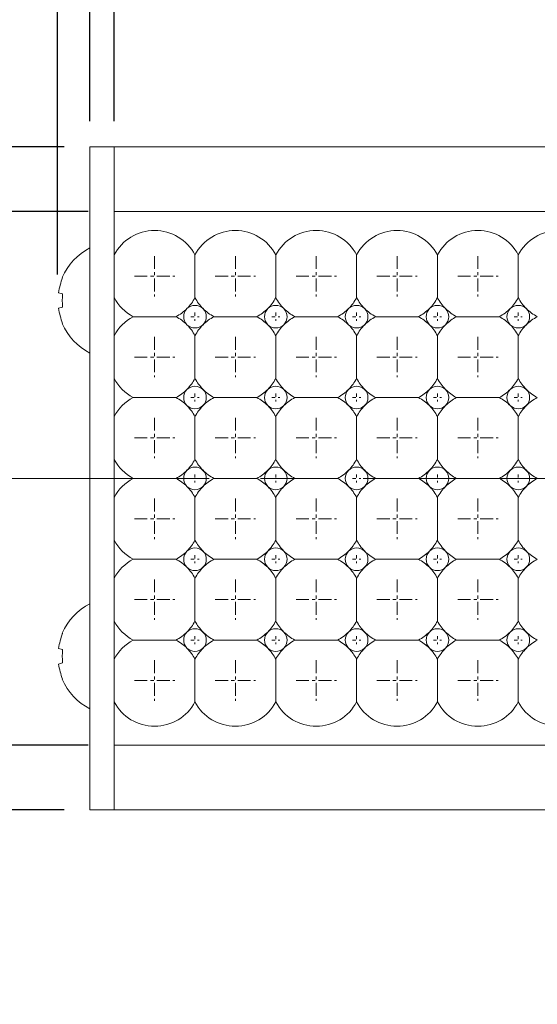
# Model space of a CAD drawing. Header units: millimetres. Extents: x -201 to 202, y 143 to 428.
# Tile 4 of 28: x -116 to -100, y 269 to 300. Entities that reach past the tile are written whole.
import ezdxf
from ezdxf import colors
from ezdxf.entities.mleader import LeaderData, LeaderLine
from ezdxf.math import Vec2, Vec3

# ---------------------------------------------------------------- set-up
doc = ezdxf.new("R2010")
doc.units = ezdxf.units.MM
doc.header["$LTSCALE"] = 0.25
doc.linetypes.add('CENTER', pattern=[50.8, 31.75, -6.35, 6.35, -6.35])
for name, color, linetype, lineweight in [('BASE', 7, 'Continuous', 20), ('CENTER', 1, 'CENTER', 9), ('DIMENSION', 6, 'Continuous', 9), ('LED LENS', 7, 'Continuous', 20), ('MXB8146', 7, 'Continuous', 20), ('SIDE PLATE', 7, 'Continuous', 20)]:
    doc.layers.add(name, color=color, linetype=linetype, lineweight=lineweight)
doc.styles.add('VS Standard', font='msgothic.ttc', dxfattribs={"height": 3})
doc.dimstyles.new('VS Standard x0.5', dxfattribs={"dimtxt": 3, "dimasz": 3, "dimexe": 0.5, "dimexo": 0.8, "dimgap": 0.5, "dimtad": 3, "dimlfac": 2, "dimrnd": 0.0001, "dimzin": 9, "dimdsep": 46, "dimtxsty": 'VS Standard', "dimcen": 0, "dimaunit": 1, "dimadec": 0, "dimazin": 2, "dimtfac": 1, "dimtmove": 0, "dimatfit": 3, "dimfxl": 1, "dimtolj": 1, "dimtzin": 0, "dimarcsym": 0})

# ---------------------------------------------------------------- blocks, each defined once
blk = doc.blocks.new('*D220')
at = {"layer": 'Defpoints', "color": 0}
for p in [(37.236, 316.539), (-114.264, 295.619), (37.236, 295.619)]:
    blk.add_point(p, dxfattribs=at)
at = {"layer": 'DIMENSION', "color": 0, "lineweight": -2}
for p, q in [((-114.264, 296.419), (-114.264, 317.039)), ((37.236, 296.419), (37.236, 317.039)), ((-111.264, 316.539), (34.236, 316.539))]:
    blk.add_line(p, q, dxfattribs=at)
at = {"layer": 'DIMENSION', "color": 0}
for points in [[(-111.264, 317.039), (-111.264, 316.039), (-114.264, 316.539)], [(34.236, 316.039), (34.236, 317.039), (37.236, 316.539)]]:
    blk.add_solid(points, dxfattribs=at)
at = {"layer": 'DIMENSION', "color": 0, "insert": (-38.514, 318.539), "char_height": 3, "attachment_point": 5, "style": 'VS Standard'}
blk.add_mtext('\\A1;303', dxfattribs=at)
blk = doc.blocks.new('*D221')
at = {"layer": 'Defpoints', "color": 0}
for p in [(36.486, 307.155), (-113.514, 295.619), (36.486, 295.619)]:
    blk.add_point(p, dxfattribs=at)
at = {"layer": 'DIMENSION', "color": 0, "lineweight": -2}
for p, q in [((-113.514, 296.419), (-113.514, 307.655)), ((36.486, 296.419), (36.486, 307.655)), ((-110.514, 307.155), (33.486, 307.155))]:
    blk.add_line(p, q, dxfattribs=at)
at = {"layer": 'DIMENSION', "color": 0}
for points in [[(-110.514, 307.655), (-110.514, 306.655), (-113.514, 307.155)], [(33.486, 306.655), (33.486, 307.655), (36.486, 307.155)]]:
    blk.add_solid(points, dxfattribs=at)
at = {"layer": 'DIMENSION', "color": 0, "insert": (-38.514, 309.156), "char_height": 3, "attachment_point": 5, "style": 'VS Standard'}
blk.add_mtext('\\A1;300', dxfattribs=at)
blk = doc.blocks.new('*D222')
at = {"layer": 'Defpoints', "color": 0}
for p in [(38.235, 325.775), (-115.265, 290.869), (38.235, 290.869)]:
    blk.add_point(p, dxfattribs=at)
at = {"layer": 'DIMENSION', "color": 0, "lineweight": -2}
for p, q in [((-115.265, 291.669), (-115.265, 326.275)), ((38.235, 291.669), (38.235, 326.275)), ((-112.265, 325.775), (35.235, 325.775))]:
    blk.add_line(p, q, dxfattribs=at)
at = {"layer": 'DIMENSION', "color": 0}
for points in [[(-112.265, 326.275), (-112.265, 325.275), (-115.265, 325.775)], [(35.235, 325.275), (35.235, 326.275), (38.235, 325.775)]]:
    blk.add_solid(points, dxfattribs=at)
at = {"layer": 'DIMENSION', "color": 0, "insert": (-38.515, 328.027), "char_height": 3, "attachment_point": 5, "style": 'VS Standard'}
blk.add_mtext('\\A1;\\A1;(307)', dxfattribs=at)
blk = doc.blocks.new('*D223')
at = {"layer": 'Defpoints', "color": 0}
for p in [(-114.264, 295.619), (-134.968, 275.119), (-114.264, 275.119)]:
    blk.add_point(p, dxfattribs=at)
at = {"layer": 'DIMENSION', "color": 0, "lineweight": -2}
for p, q in [((-115.064, 295.619), (-135.468, 295.619)), ((-134.968, 292.619), (-134.968, 278.119)), ((-115.064, 275.119), (-135.468, 275.119))]:
    blk.add_line(p, q, dxfattribs=at)
at = {"layer": 'DIMENSION', "color": 0}
for points in [[(-134.468, 292.619), (-135.468, 292.619), (-134.968, 295.619)], [(-135.468, 278.119), (-134.468, 278.119), (-134.968, 275.119)]]:
    blk.add_solid(points, dxfattribs=at)
at = {"layer": 'DIMENSION', "color": 0, "insert": (-136.968, 285.369), "char_height": 3, "attachment_point": 5, "rotation": 90, "style": 'VS Standard'}
blk.add_mtext('\\A1;41', dxfattribs=at)
blk = doc.blocks.new('*D224')
at = {"layer": 'Defpoints', "color": 0}
for p in [(-113.514, 293.619), (-125.445, 277.119), (-113.514, 277.119)]:
    blk.add_point(p, dxfattribs=at)
at = {"layer": 'DIMENSION', "color": 0, "lineweight": -2}
for p, q in [((-114.314, 293.619), (-125.945, 293.619)), ((-125.445, 290.619), (-125.445, 280.119)), ((-114.314, 277.119), (-125.945, 277.119))]:
    blk.add_line(p, q, dxfattribs=at)
at = {"layer": 'DIMENSION', "color": 0}
for points in [[(-124.945, 290.619), (-125.945, 290.619), (-125.445, 293.619)], [(-125.945, 280.119), (-124.945, 280.119), (-125.445, 277.119)]]:
    blk.add_solid(points, dxfattribs=at)
at = {"layer": 'DIMENSION', "color": 0, "insert": (-127.446, 285.369), "char_height": 3, "attachment_point": 5, "rotation": 90, "style": 'VS Standard'}
blk.add_mtext('\\A1;33', dxfattribs=at)

msp = doc.modelspace()

# ---------------------------------------------------------------- linework, layer by layer
at = {"layer": 'BASE'}
for p, q in [((-113.5142, 295.6194), (-113.5142, 275.1194)), ((-113.5142, 295.6194), (36.4858, 295.6194)), ((36.4858, 293.6194), (-113.5142, 293.6194)), ((-113.5142, 277.1194), (36.4858, 277.1194)), ((36.4858, 275.1194), (-113.5142, 275.1194))]:
    msp.add_line(p, q, dxfattribs=at)
at = {"layer": 'CENTER', "ltscale": 0.05}
for p, q in [((-112.2642, 292.2444), (-112.2642, 290.9944)), ((-109.7642, 292.2444), (-109.7642, 290.9944)), ((-107.2642, 292.2444), (-107.2642, 290.9944)), ((-104.7642, 292.2444), (-104.7642, 290.9944)), ((-102.2642, 292.2444), (-102.2642, 290.9944)), ((-112.8892, 291.6194), (-111.6392, 291.6194)), ((-110.3892, 291.6194), (-109.1392, 291.6194)), ((-107.8892, 291.6194), (-106.6392, 291.6194)), ((-105.3892, 291.6194), (-104.1392, 291.6194)), ((-102.8892, 291.6194), (-101.6392, 291.6194)), ((-112.2642, 289.7444), (-112.2642, 288.4944)), ((-109.7642, 289.7444), (-109.7642, 288.4944)), ((-107.2642, 289.7444), (-107.2642, 288.4944)), ((-104.7642, 289.7444), (-104.7642, 288.4944)), ((-102.2642, 289.7444), (-102.2642, 288.4944)), ((-112.8892, 289.1194), (-111.6392, 289.1194)), ((-110.3892, 289.1194), (-109.1392, 289.1194)), ((-107.8892, 289.1194), (-106.6392, 289.1194)), ((-105.3892, 289.1194), (-104.1392, 289.1194)), ((-102.8892, 289.1194), (-101.6392, 289.1194)), ((-112.2642, 287.2444), (-112.2642, 285.9944)), ((-109.7642, 287.2444), (-109.7642, 285.9944)), ((-107.2642, 287.2444), (-107.2642, 285.9944)), ((-104.7642, 287.2444), (-104.7642, 285.9944)), ((-102.2642, 287.2444), (-102.2642, 285.9944)), ((-112.8892, 286.6194), (-111.6392, 286.6194)), ((-110.3892, 286.6194), (-109.1392, 286.6194)), ((-107.8892, 286.6194), (-106.6392, 286.6194)), ((-105.3892, 286.6194), (-104.1392, 286.6194)), ((-102.8892, 286.6194), (-101.6392, 286.6194)), ((-112.2642, 284.7444), (-112.2642, 283.4944)), ((-109.7642, 284.7444), (-109.7642, 283.4944)), ((-107.2642, 284.7444), (-107.2642, 283.4944)), ((-104.7642, 284.7444), (-104.7642, 283.4944)), ((-102.2642, 284.7444), (-102.2642, 283.4944)), ((-112.8892, 284.1194), (-111.6392, 284.1194)), ((-110.3892, 284.1194), (-109.1392, 284.1194)), ((-107.8892, 284.1194), (-106.6392, 284.1194)), ((-105.3892, 284.1194), (-104.1392, 284.1194)), ((-102.8892, 284.1194), (-101.6392, 284.1194)), ((-112.2642, 282.2444), (-112.2642, 280.9944)), ((-109.7642, 282.2444), (-109.7642, 280.9944)), ((-107.2642, 282.2444), (-107.2642, 280.9944)), ((-104.7642, 282.2444), (-104.7642, 280.9944)), ((-102.2642, 282.2444), (-102.2642, 280.9944)), ((-112.8892, 281.6194), (-111.6392, 281.6194)), ((-110.3892, 281.6194), (-109.1392, 281.6194)), ((-107.8892, 281.6194), (-106.6392, 281.6194)), ((-105.3892, 281.6194), (-104.1392, 281.6194)), ((-102.8892, 281.6194), (-101.6392, 281.6194)), ((-112.2642, 279.7444), (-112.2642, 278.4944)), ((-109.7642, 279.7444), (-109.7642, 278.4944)), ((-107.2642, 279.7444), (-107.2642, 278.4944)), ((-104.7642, 279.7444), (-104.7642, 278.4944)), ((-102.2642, 279.7444), (-102.2642, 278.4944)), ((-112.8892, 279.1194), (-111.6392, 279.1194)), ((-110.3892, 279.1194), (-109.1392, 279.1194)), ((-107.8892, 279.1194), (-106.6392, 279.1194)), ((-105.3892, 279.1194), (-104.1392, 279.1194)), ((-102.8892, 279.1194), (-101.6392, 279.1194))]:
    msp.add_line(p, q, dxfattribs=at)
at = {"layer": 'CENTER', "ltscale": 0.01}
for p, q in [((-111.0142, 290.4944), (-111.0142, 290.2444)), ((-108.5142, 290.4944), (-108.5142, 290.2444)), ((-106.0142, 290.4944), (-106.0142, 290.2444)), ((-103.5142, 290.4944), (-103.5142, 290.2444)), ((-101.0142, 290.4944), (-101.0142, 290.2444)), ((-111.1392, 290.3694), (-110.8892, 290.3694)), ((-108.6392, 290.3694), (-108.3892, 290.3694)), ((-106.1392, 290.3694), (-105.8892, 290.3694)), ((-103.6392, 290.3694), (-103.3892, 290.3694)), ((-101.1392, 290.3694), (-100.8892, 290.3694)), ((-111.1392, 287.8694), (-110.8892, 287.8694)), ((-111.0142, 287.9944), (-111.0142, 287.7444)), ((-108.6392, 287.8694), (-108.3892, 287.8694)), ((-108.5142, 287.9944), (-108.5142, 287.7444)), ((-106.1392, 287.8694), (-105.8892, 287.8694)), ((-106.0142, 287.9944), (-106.0142, 287.7444)), ((-103.6392, 287.8694), (-103.3892, 287.8694)), ((-103.5142, 287.9944), (-103.5142, 287.7444)), ((-101.1392, 287.8694), (-100.8892, 287.8694)), ((-101.0142, 287.9944), (-101.0142, 287.7444)), ((-111.1392, 285.3694), (-110.8892, 285.3694)), ((-111.0142, 285.4944), (-111.0142, 285.2444)), ((-108.6392, 285.3694), (-108.3892, 285.3694)), ((-108.5142, 285.4944), (-108.5142, 285.2444)), ((-106.1392, 285.3694), (-105.8892, 285.3694)), ((-106.0142, 285.4944), (-106.0142, 285.2444)), ((-103.6392, 285.3694), (-103.3892, 285.3694)), ((-103.5142, 285.4944), (-103.5142, 285.2444)), ((-101.1392, 285.3694), (-100.8892, 285.3694)), ((-101.0142, 285.4944), (-101.0142, 285.2444)), ((-111.1392, 282.8694), (-110.8892, 282.8694)), ((-111.0142, 282.9944), (-111.0142, 282.7444)), ((-108.6392, 282.8694), (-108.3892, 282.8694)), ((-108.5142, 282.9944), (-108.5142, 282.7444)), ((-106.1392, 282.8694), (-105.8892, 282.8694)), ((-106.0142, 282.9944), (-106.0142, 282.7444)), ((-103.6392, 282.8694), (-103.3892, 282.8694)), ((-103.5142, 282.9944), (-103.5142, 282.7444)), ((-101.1392, 282.8694), (-100.8892, 282.8694)), ((-101.0142, 282.9944), (-101.0142, 282.7444)), ((-111.0142, 280.4944), (-111.0142, 280.2444)), ((-108.5142, 280.4944), (-108.5142, 280.2444)), ((-106.0142, 280.4944), (-106.0142, 280.2444)), ((-103.5142, 280.4944), (-103.5142, 280.2444)), ((-101.0142, 280.4944), (-101.0142, 280.2444)), ((-111.1392, 280.3694), (-110.8892, 280.3694)), ((-108.6392, 280.3694), (-108.3892, 280.3694)), ((-106.1392, 280.3694), (-105.8892, 280.3694)), ((-103.6392, 280.3694), (-103.3892, 280.3694)), ((-101.1392, 280.3694), (-100.8892, 280.3694))]:
    msp.add_line(p, q, dxfattribs=at)
at = {"layer": 'CENTER'}
msp.add_line((-118.5142, 285.3694), (41.4858, 285.3694), dxfattribs=at)
at = {"layer": 'LED LENS'}
for p, q in [((-113.5142, 293.6194), (-113.5142, 277.1194)), ((-111.0142, 292.2808), (-111.0142, 291.6194)), ((-108.5142, 292.2808), (-108.5142, 291.6194)), ((-106.0142, 292.2808), (-106.0142, 291.6194)), ((-103.5142, 292.2808), (-103.5142, 291.6194)), ((-101.0142, 292.2808), (-101.0142, 291.6194)), ((-111.0142, 291.6194), (-111.0142, 290.958)), ((-108.5142, 291.6194), (-108.5142, 290.958)), ((-106.0142, 291.6194), (-106.0142, 290.958)), ((-103.5142, 291.6194), (-103.5142, 290.958)), ((-101.0142, 291.6194), (-101.0142, 290.958)), ((-112.9256, 290.3694), (-111.6027, 290.3694)), ((-110.4256, 290.3694), (-109.1027, 290.3694)), ((-107.9256, 290.3694), (-106.6027, 290.3694)), ((-105.4256, 290.3694), (-104.1027, 290.3694)), ((-102.9256, 290.3694), (-101.6027, 290.3694)), ((-111.0142, 289.7808), (-111.0142, 289.1194)), ((-108.5142, 289.7808), (-108.5142, 289.1194)), ((-106.0142, 289.7808), (-106.0142, 289.1194)), ((-103.5142, 289.7808), (-103.5142, 289.1194)), ((-101.0142, 289.7808), (-101.0142, 289.1194)), ((-111.0142, 289.1194), (-111.0142, 288.458)), ((-108.5142, 289.1194), (-108.5142, 288.458)), ((-106.0142, 289.1194), (-106.0142, 288.458)), ((-103.5142, 289.1194), (-103.5142, 288.458)), ((-101.0142, 289.1194), (-101.0142, 288.458)), ((-112.9256, 287.8694), (-111.6027, 287.8694)), ((-110.4256, 287.8694), (-109.1027, 287.8694)), ((-107.9256, 287.8694), (-106.6027, 287.8694)), ((-105.4256, 287.8694), (-104.1027, 287.8694)), ((-102.9256, 287.8694), (-101.6027, 287.8694)), ((-111.0142, 287.2808), (-111.0142, 286.6194)), ((-108.5142, 287.2808), (-108.5142, 286.6194)), ((-106.0142, 287.2808), (-106.0142, 286.6194)), ((-103.5142, 287.2808), (-103.5142, 286.6194)), ((-101.0142, 287.2808), (-101.0142, 286.6194)), ((-111.0142, 286.6194), (-111.0142, 285.958)), ((-108.5142, 286.6194), (-108.5142, 285.958)), ((-106.0142, 286.6194), (-106.0142, 285.958)), ((-103.5142, 286.6194), (-103.5142, 285.958)), ((-101.0142, 286.6194), (-101.0142, 285.958)), ((-112.9256, 285.3694), (-111.6027, 285.3694)), ((-110.4256, 285.3694), (-109.1027, 285.3694)), ((-107.9256, 285.3694), (-106.6027, 285.3694)), ((-105.4256, 285.3694), (-104.1027, 285.3694)), ((-102.9256, 285.3694), (-101.6027, 285.3694)), ((-111.0142, 284.7808), (-111.0142, 284.1194)), ((-108.5142, 284.7808), (-108.5142, 284.1194)), ((-106.0142, 284.7808), (-106.0142, 284.1194)), ((-103.5142, 284.7808), (-103.5142, 284.1194)), ((-101.0142, 284.7808), (-101.0142, 284.1194)), ((-111.0142, 284.1194), (-111.0142, 283.458)), ((-108.5142, 284.1194), (-108.5142, 283.458)), ((-106.0142, 284.1194), (-106.0142, 283.458)), ((-103.5142, 284.1194), (-103.5142, 283.458)), ((-101.0142, 284.1194), (-101.0142, 283.458)), ((-112.9256, 282.8694), (-111.6027, 282.8694)), ((-110.4256, 282.8694), (-109.1027, 282.8694)), ((-107.9256, 282.8694), (-106.6027, 282.8694)), ((-105.4256, 282.8694), (-104.1027, 282.8694)), ((-102.9256, 282.8694), (-101.6027, 282.8694)), ((-111.0142, 282.2808), (-111.0142, 281.6194)), ((-108.5142, 282.2808), (-108.5142, 281.6194)), ((-106.0142, 282.2808), (-106.0142, 281.6194)), ((-103.5142, 282.2808), (-103.5142, 281.6194)), ((-101.0142, 282.2808), (-101.0142, 281.6194)), ((-111.0142, 281.6194), (-111.0142, 280.958)), ((-108.5142, 281.6194), (-108.5142, 280.958)), ((-106.0142, 281.6194), (-106.0142, 280.958)), ((-103.5142, 281.6194), (-103.5142, 280.958)), ((-101.0142, 281.6194), (-101.0142, 280.958)), ((-112.9256, 280.3694), (-111.6027, 280.3694)), ((-110.4256, 280.3694), (-109.1027, 280.3694)), ((-107.9256, 280.3694), (-106.6027, 280.3694)), ((-105.4256, 280.3694), (-104.1027, 280.3694)), ((-102.9256, 280.3694), (-101.6027, 280.3694)), ((-111.0142, 279.7808), (-111.0142, 279.1194)), ((-108.5142, 279.7808), (-108.5142, 279.1194)), ((-106.0142, 279.7808), (-106.0142, 279.1194)), ((-103.5142, 279.7808), (-103.5142, 279.1194)), ((-101.0142, 279.7808), (-101.0142, 279.1194)), ((-111.0142, 279.1194), (-111.0142, 278.458)), ((-108.5142, 279.1194), (-108.5142, 278.458)), ((-106.0142, 279.1194), (-106.0142, 278.458)), ((-103.5142, 279.1194), (-103.5142, 278.458)), ((-101.0142, 279.1194), (-101.0142, 278.458))]:
    msp.add_line(p, q, dxfattribs=at)
for centre, radius, start, end in [((-112.2642, 291.6194), 1.4142, 27.88557, 152.11443), ((-109.7642, 291.6194), 1.4142, 27.88557, 152.11443), ((-107.2642, 291.6194), 1.4142, 27.88557, 152.11443), ((-104.7642, 291.6194), 1.4142, 27.88557, 152.11443), ((-102.2642, 291.6194), 1.4142, 27.88557, 152.11443), ((-99.7642, 291.6194), 1.4142, 27.88557, 152.11443), ((-112.2642, 291.6194), 1.4142, 207.88557, 242.11443), ((-112.2642, 291.6194), 1.4142, 315, 332.11443), ((-109.7642, 291.6194), 1.4142, 207.88557, 225), ((-109.7642, 291.6194), 1.4142, 315, 332.11443), ((-107.2642, 291.6194), 1.4142, 207.88557, 225), ((-107.2642, 291.6194), 1.4142, 315, 332.11443), ((-104.7642, 291.6194), 1.4142, 207.88557, 225), ((-104.7642, 291.6194), 1.4142, 315, 332.11443), ((-102.2642, 291.6194), 1.4142, 207.88557, 225), ((-102.2642, 291.6194), 1.4142, 315, 332.11443), ((-99.7642, 291.6194), 1.4142, 207.88557, 225), ((-112.2642, 291.6194), 1.4142, 297.88557, 315), ((-111.0142, 290.3694), 0.35, 135, 225), ((-111.0142, 290.3694), 0.35, 45, 135), ((-111.0142, 290.3694), 0.35, 0, 45), ((-109.7642, 291.6194), 1.4142, 225, 242.11443), ((-109.7642, 291.6194), 1.4142, 297.88557, 315), ((-108.5142, 290.3694), 0.35, 135, 225), ((-108.5142, 290.3694), 0.35, 45, 135), ((-108.5142, 290.3694), 0.35, 0, 45), ((-107.2642, 291.6194), 1.4142, 225, 242.11443), ((-107.2642, 291.6194), 1.4142, 297.88557, 315), ((-106.0142, 290.3694), 0.35, 135, 225), ((-106.0142, 290.3694), 0.35, 45, 135), ((-106.0142, 290.3694), 0.35, 0, 45), ((-104.7642, 291.6194), 1.4142, 225, 242.11443), ((-104.7642, 291.6194), 1.4142, 297.88557, 315), ((-103.5142, 290.3694), 0.35, 135, 225), ((-103.5142, 290.3694), 0.35, 45, 135), ((-103.5142, 290.3694), 0.35, 0, 45), ((-102.2642, 291.6194), 1.4142, 225, 242.11443), ((-102.2642, 291.6194), 1.4142, 297.88557, 315), ((-101.0142, 290.3694), 0.35, 135, 225), ((-101.0142, 290.3694), 0.35, 45, 135), ((-101.0142, 290.3694), 0.35, 0, 45), ((-99.7642, 291.6194), 1.4142, 225, 242.11443), ((-112.2642, 289.1194), 1.4142, 117.88557, 152.11443), ((-112.2642, 289.1194), 1.4142, 45, 62.11443), ((-111.0142, 290.3694), 0.35, 315, 0), ((-109.7642, 289.1194), 1.4142, 117.88557, 135), ((-109.7642, 289.1194), 1.4142, 45, 62.11443), ((-108.5142, 290.3694), 0.35, 315, 0), ((-107.2642, 289.1194), 1.4142, 117.88557, 135), ((-107.2642, 289.1194), 1.4142, 45, 62.11443), ((-106.0142, 290.3694), 0.35, 315, 0), ((-104.7642, 289.1194), 1.4142, 117.88557, 135), ((-104.7642, 289.1194), 1.4142, 45, 62.11443), ((-103.5142, 290.3694), 0.35, 315, 0), ((-102.2642, 289.1194), 1.4142, 117.88557, 135), ((-102.2642, 289.1194), 1.4142, 45, 62.11443), ((-101.0142, 290.3694), 0.35, 315, 0), ((-99.7642, 289.1194), 1.4142, 117.88557, 135), ((-112.2642, 289.1194), 1.4142, 27.88557, 45), ((-111.0142, 290.3694), 0.35, 225, 315), ((-109.7642, 289.1194), 1.4142, 135, 152.11443), ((-109.7642, 289.1194), 1.4142, 27.88557, 45), ((-108.5142, 290.3694), 0.35, 225, 315), ((-107.2642, 289.1194), 1.4142, 135, 152.11443), ((-107.2642, 289.1194), 1.4142, 27.88557, 45), ((-106.0142, 290.3694), 0.35, 225, 315), ((-104.7642, 289.1194), 1.4142, 135, 152.11443), ((-104.7642, 289.1194), 1.4142, 27.88557, 45), ((-103.5142, 290.3694), 0.35, 225, 315), ((-102.2642, 289.1194), 1.4142, 135, 152.11443), ((-102.2642, 289.1194), 1.4142, 27.88557, 45), ((-101.0142, 290.3694), 0.35, 225, 315), ((-99.7642, 289.1194), 1.4142, 135, 152.11443), ((-112.2642, 289.1194), 1.4142, 207.88557, 242.11443), ((-112.2642, 289.1194), 1.4142, 315, 332.11443), ((-109.7642, 289.1194), 1.4142, 207.88557, 225), ((-109.7642, 289.1194), 1.4142, 315, 332.11443), ((-107.2642, 289.1194), 1.4142, 207.88557, 225), ((-107.2642, 289.1194), 1.4142, 315, 332.11443), ((-104.7642, 289.1194), 1.4142, 207.88557, 225), ((-104.7642, 289.1194), 1.4142, 315, 332.11443), ((-102.2642, 289.1194), 1.4142, 207.88557, 225), ((-102.2642, 289.1194), 1.4142, 315, 332.11443), ((-99.7642, 289.1194), 1.4142, 207.88557, 225), ((-112.2642, 289.1194), 1.4142, 297.88557, 315), ((-111.0142, 287.8694), 0.35, 135, 225), ((-111.0142, 287.8694), 0.35, 45, 135), ((-111.0142, 287.8694), 0.35, 0, 45), ((-109.7642, 289.1194), 1.4142, 225, 242.11443), ((-109.7642, 289.1194), 1.4142, 297.88557, 315), ((-108.5142, 287.8694), 0.35, 135, 225), ((-108.5142, 287.8694), 0.35, 45, 135), ((-108.5142, 287.8694), 0.35, 0, 45), ((-107.2642, 289.1194), 1.4142, 225, 242.11443), ((-107.2642, 289.1194), 1.4142, 297.88557, 315), ((-106.0142, 287.8694), 0.35, 135, 225), ((-106.0142, 287.8694), 0.35, 45, 135), ((-106.0142, 287.8694), 0.35, 0, 45), ((-104.7642, 289.1194), 1.4142, 225, 242.11443), ((-104.7642, 289.1194), 1.4142, 297.88557, 315), ((-103.5142, 287.8694), 0.35, 135, 225), ((-103.5142, 287.8694), 0.35, 45, 135), ((-103.5142, 287.8694), 0.35, 0, 45), ((-102.2642, 289.1194), 1.4142, 225, 242.11443), ((-102.2642, 289.1194), 1.4142, 297.88557, 315), ((-101.0142, 287.8694), 0.35, 135, 225), ((-101.0142, 287.8694), 0.35, 45, 135), ((-101.0142, 287.8694), 0.35, 0, 45), ((-99.7642, 289.1194), 1.4142, 225, 242.11443), ((-112.2642, 286.6194), 1.4142, 117.88557, 152.11443), ((-112.2642, 286.6194), 1.4142, 45, 62.11443), ((-111.0142, 287.8694), 0.35, 315, 0), ((-109.7642, 286.6194), 1.4142, 117.88557, 135), ((-109.7642, 286.6194), 1.4142, 45, 62.11443), ((-108.5142, 287.8694), 0.35, 315, 0), ((-107.2642, 286.6194), 1.4142, 117.88557, 135), ((-107.2642, 286.6194), 1.4142, 45, 62.11443), ((-106.0142, 287.8694), 0.35, 315, 0), ((-104.7642, 286.6194), 1.4142, 117.88557, 135), ((-104.7642, 286.6194), 1.4142, 45, 62.11443), ((-103.5142, 287.8694), 0.35, 315, 0), ((-102.2642, 286.6194), 1.4142, 117.88557, 135), ((-102.2642, 286.6194), 1.4142, 45, 62.11443), ((-101.0142, 287.8694), 0.35, 315, 0), ((-99.7642, 286.6194), 1.4142, 117.88557, 135), ((-112.2642, 286.6194), 1.4142, 27.88557, 45), ((-111.0142, 287.8694), 0.35, 225, 315), ((-109.7642, 286.6194), 1.4142, 135, 152.11443), ((-109.7642, 286.6194), 1.4142, 27.88557, 45), ((-108.5142, 287.8694), 0.35, 225, 315), ((-107.2642, 286.6194), 1.4142, 135, 152.11443), ((-107.2642, 286.6194), 1.4142, 27.88557, 45), ((-106.0142, 287.8694), 0.35, 225, 315), ((-104.7642, 286.6194), 1.4142, 135, 152.11443), ((-104.7642, 286.6194), 1.4142, 27.88557, 45), ((-103.5142, 287.8694), 0.35, 225, 315), ((-102.2642, 286.6194), 1.4142, 135, 152.11443), ((-102.2642, 286.6194), 1.4142, 27.88557, 45), ((-101.0142, 287.8694), 0.35, 225, 315), ((-99.7642, 286.6194), 1.4142, 135, 152.11443), ((-112.2642, 286.6194), 1.4142, 207.88557, 242.11443), ((-112.2642, 286.6194), 1.4142, 315, 332.11443), ((-109.7642, 286.6194), 1.4142, 207.88557, 225), ((-109.7642, 286.6194), 1.4142, 315, 332.11443), ((-107.2642, 286.6194), 1.4142, 207.88557, 225), ((-107.2642, 286.6194), 1.4142, 315, 332.11443), ((-104.7642, 286.6194), 1.4142, 207.88557, 225), ((-104.7642, 286.6194), 1.4142, 315, 332.11443), ((-102.2642, 286.6194), 1.4142, 207.88557, 225), ((-102.2642, 286.6194), 1.4142, 315, 332.11443), ((-99.7642, 286.6194), 1.4142, 207.88557, 225), ((-112.2642, 286.6194), 1.4142, 297.88557, 315), ((-111.0142, 285.3694), 0.35, 135, 225), ((-111.0142, 285.3694), 0.35, 45, 135), ((-111.0142, 285.3694), 0.35, 0, 45), ((-109.7642, 286.6194), 1.4142, 225, 242.11443), ((-109.7642, 286.6194), 1.4142, 297.88557, 315), ((-108.5142, 285.3694), 0.35, 135, 225), ((-108.5142, 285.3694), 0.35, 45, 135), ((-108.5142, 285.3694), 0.35, 0, 45), ((-107.2642, 286.6194), 1.4142, 225, 242.11443), ((-107.2642, 286.6194), 1.4142, 297.88557, 315), ((-106.0142, 285.3694), 0.35, 135, 225), ((-106.0142, 285.3694), 0.35, 45, 135), ((-106.0142, 285.3694), 0.35, 0, 45), ((-104.7642, 286.6194), 1.4142, 225, 242.11443), ((-104.7642, 286.6194), 1.4142, 297.88557, 315), ((-103.5142, 285.3694), 0.35, 135, 225), ((-103.5142, 285.3694), 0.35, 45, 135), ((-103.5142, 285.3694), 0.35, 0, 45), ((-102.2642, 286.6194), 1.4142, 225, 242.11443), ((-102.2642, 286.6194), 1.4142, 297.88557, 315), ((-101.0142, 285.3694), 0.35, 135, 225), ((-101.0142, 285.3694), 0.35, 45, 135), ((-101.0142, 285.3694), 0.35, 0, 45), ((-99.7642, 286.6194), 1.4142, 225, 242.11443), ((-112.2642, 284.1194), 1.4142, 117.88557, 152.11443), ((-112.2642, 284.1194), 1.4142, 45, 62.11443), ((-111.0142, 285.3694), 0.35, 315, 0), ((-109.7642, 284.1194), 1.4142, 117.88557, 135), ((-109.7642, 284.1194), 1.4142, 45, 62.11443), ((-108.5142, 285.3694), 0.35, 315, 0), ((-107.2642, 284.1194), 1.4142, 117.88557, 135), ((-107.2642, 284.1194), 1.4142, 45, 62.11443), ((-106.0142, 285.3694), 0.35, 315, 0), ((-104.7642, 284.1194), 1.4142, 117.88557, 135), ((-104.7642, 284.1194), 1.4142, 45, 62.11443), ((-103.5142, 285.3694), 0.35, 315, 0), ((-102.2642, 284.1194), 1.4142, 117.88557, 135), ((-102.2642, 284.1194), 1.4142, 45, 62.11443), ((-101.0142, 285.3694), 0.35, 315, 0), ((-99.7642, 284.1194), 1.4142, 117.88557, 135), ((-112.2642, 284.1194), 1.4142, 27.88557, 45), ((-111.0142, 285.3694), 0.35, 225, 315), ((-109.7642, 284.1194), 1.4142, 135, 152.11443), ((-109.7642, 284.1194), 1.4142, 27.88557, 45), ((-108.5142, 285.3694), 0.35, 225, 315), ((-107.2642, 284.1194), 1.4142, 135, 152.11443), ((-107.2642, 284.1194), 1.4142, 27.88557, 45), ((-106.0142, 285.3694), 0.35, 225, 315), ((-104.7642, 284.1194), 1.4142, 135, 152.11443), ((-104.7642, 284.1194), 1.4142, 27.88557, 45), ((-103.5142, 285.3694), 0.35, 225, 315), ((-102.2642, 284.1194), 1.4142, 135, 152.11443), ((-102.2642, 284.1194), 1.4142, 27.88557, 45), ((-101.0142, 285.3694), 0.35, 225, 315), ((-99.7642, 284.1194), 1.4142, 135, 152.11443), ((-112.2642, 284.1194), 1.4142, 207.88557, 242.11443), ((-112.2642, 284.1194), 1.4142, 315, 332.11443), ((-109.7642, 284.1194), 1.4142, 207.88557, 225), ((-109.7642, 284.1194), 1.4142, 315, 332.11443), ((-107.2642, 284.1194), 1.4142, 207.88557, 225), ((-107.2642, 284.1194), 1.4142, 315, 332.11443), ((-104.7642, 284.1194), 1.4142, 207.88557, 225), ((-104.7642, 284.1194), 1.4142, 315, 332.11443), ((-102.2642, 284.1194), 1.4142, 207.88557, 225), ((-102.2642, 284.1194), 1.4142, 315, 332.11443), ((-99.7642, 284.1194), 1.4142, 207.88557, 225), ((-111.0142, 282.8694), 0.35, 45, 135), ((-108.5142, 282.8694), 0.35, 45, 135), ((-106.0142, 282.8694), 0.35, 45, 135), ((-103.5142, 282.8694), 0.35, 45, 135), ((-101.0142, 282.8694), 0.35, 45, 135), ((-112.2642, 281.6194), 1.4142, 117.88557, 152.11443), ((-112.2642, 284.1194), 1.4142, 297.88557, 315), ((-112.2642, 281.6194), 1.4142, 45, 62.11443), ((-111.0142, 282.8694), 0.35, 135, 225), ((-111.0142, 282.8694), 0.35, 0, 45), ((-111.0142, 282.8694), 0.35, 315, 0), ((-109.7642, 284.1194), 1.4142, 225, 242.11443), ((-109.7642, 281.6194), 1.4142, 117.88557, 135), ((-109.7642, 284.1194), 1.4142, 297.88557, 315), ((-109.7642, 281.6194), 1.4142, 45, 62.11443), ((-108.5142, 282.8694), 0.35, 135, 225), ((-108.5142, 282.8694), 0.35, 0, 45), ((-108.5142, 282.8694), 0.35, 315, 0), ((-107.2642, 284.1194), 1.4142, 225, 242.11443), ((-107.2642, 281.6194), 1.4142, 117.88557, 135), ((-107.2642, 284.1194), 1.4142, 297.88557, 315), ((-107.2642, 281.6194), 1.4142, 45, 62.11443), ((-106.0142, 282.8694), 0.35, 135, 225), ((-106.0142, 282.8694), 0.35, 0, 45), ((-106.0142, 282.8694), 0.35, 315, 0), ((-104.7642, 284.1194), 1.4142, 225, 242.11443), ((-104.7642, 281.6194), 1.4142, 117.88557, 135), ((-104.7642, 284.1194), 1.4142, 297.88557, 315), ((-104.7642, 281.6194), 1.4142, 45, 62.11443), ((-103.5142, 282.8694), 0.35, 135, 225), ((-103.5142, 282.8694), 0.35, 0, 45), ((-103.5142, 282.8694), 0.35, 315, 0), ((-102.2642, 284.1194), 1.4142, 225, 242.11443), ((-102.2642, 281.6194), 1.4142, 117.88557, 135), ((-102.2642, 284.1194), 1.4142, 297.88557, 315), ((-102.2642, 281.6194), 1.4142, 45, 62.11443), ((-101.0142, 282.8694), 0.35, 135, 225), ((-101.0142, 282.8694), 0.35, 0, 45), ((-101.0142, 282.8694), 0.35, 315, 0), ((-99.7642, 284.1194), 1.4142, 225, 242.11443), ((-99.7642, 281.6194), 1.4142, 117.88557, 135), ((-112.2642, 281.6194), 1.4142, 27.88557, 45), ((-111.0142, 282.8694), 0.35, 225, 315), ((-109.7642, 281.6194), 1.4142, 135, 152.11443), ((-109.7642, 281.6194), 1.4142, 27.88557, 45), ((-108.5142, 282.8694), 0.35, 225, 315), ((-107.2642, 281.6194), 1.4142, 135, 152.11443), ((-107.2642, 281.6194), 1.4142, 27.88557, 45), ((-106.0142, 282.8694), 0.35, 225, 315), ((-104.7642, 281.6194), 1.4142, 135, 152.11443), ((-104.7642, 281.6194), 1.4142, 27.88557, 45), ((-103.5142, 282.8694), 0.35, 225, 315), ((-102.2642, 281.6194), 1.4142, 135, 152.11443), ((-102.2642, 281.6194), 1.4142, 27.88557, 45), ((-101.0142, 282.8694), 0.35, 225, 315), ((-99.7642, 281.6194), 1.4142, 135, 152.11443), ((-112.2642, 281.6194), 1.4142, 207.88557, 242.11443), ((-112.2642, 281.6194), 1.4142, 315, 332.11443), ((-111.0142, 280.3694), 0.35, 45, 135), ((-109.7642, 281.6194), 1.4142, 207.88557, 225), ((-109.7642, 281.6194), 1.4142, 315, 332.11443), ((-108.5142, 280.3694), 0.35, 45, 135), ((-107.2642, 281.6194), 1.4142, 207.88557, 225), ((-107.2642, 281.6194), 1.4142, 315, 332.11443), ((-106.0142, 280.3694), 0.35, 45, 135), ((-104.7642, 281.6194), 1.4142, 207.88557, 225), ((-104.7642, 281.6194), 1.4142, 315, 332.11443), ((-103.5142, 280.3694), 0.35, 45, 135), ((-102.2642, 281.6194), 1.4142, 207.88557, 225), ((-102.2642, 281.6194), 1.4142, 315, 332.11443), ((-101.0142, 280.3694), 0.35, 45, 135), ((-99.7642, 281.6194), 1.4142, 207.88557, 225), ((-112.2642, 281.6194), 1.4142, 297.88557, 315), ((-111.0142, 280.3694), 0.35, 135, 225), ((-111.0142, 280.3694), 0.35, 0, 45), ((-109.7642, 281.6194), 1.4142, 225, 242.11443), ((-109.7642, 281.6194), 1.4142, 297.88557, 315), ((-108.5142, 280.3694), 0.35, 135, 225), ((-108.5142, 280.3694), 0.35, 0, 45), ((-107.2642, 281.6194), 1.4142, 225, 242.11443), ((-107.2642, 281.6194), 1.4142, 297.88557, 315), ((-106.0142, 280.3694), 0.35, 135, 225), ((-106.0142, 280.3694), 0.35, 0, 45), ((-104.7642, 281.6194), 1.4142, 225, 242.11443), ((-104.7642, 281.6194), 1.4142, 297.88557, 315), ((-103.5142, 280.3694), 0.35, 135, 225), ((-103.5142, 280.3694), 0.35, 0, 45), ((-102.2642, 281.6194), 1.4142, 225, 242.11443), ((-102.2642, 281.6194), 1.4142, 297.88557, 315), ((-101.0142, 280.3694), 0.35, 135, 225), ((-101.0142, 280.3694), 0.35, 0, 45), ((-99.7642, 281.6194), 1.4142, 225, 242.11443), ((-112.2642, 279.1194), 1.4142, 117.88557, 152.11443), ((-112.2642, 279.1194), 1.4142, 45, 62.11443), ((-112.2642, 279.1194), 1.4142, 27.88557, 45), ((-111.0142, 280.3694), 0.35, 225, 315), ((-109.7642, 279.1194), 1.4142, 135, 152.11443), ((-111.0142, 280.3694), 0.35, 315, 0), ((-109.7642, 279.1194), 1.4142, 117.88557, 135), ((-109.7642, 279.1194), 1.4142, 45, 62.11443), ((-109.7642, 279.1194), 1.4142, 27.88557, 45), ((-108.5142, 280.3694), 0.35, 225, 315), ((-107.2642, 279.1194), 1.4142, 135, 152.11443), ((-108.5142, 280.3694), 0.35, 315, 0), ((-107.2642, 279.1194), 1.4142, 117.88557, 135), ((-107.2642, 279.1194), 1.4142, 45, 62.11443), ((-107.2642, 279.1194), 1.4142, 27.88557, 45), ((-106.0142, 280.3694), 0.35, 225, 315), ((-104.7642, 279.1194), 1.4142, 135, 152.11443), ((-106.0142, 280.3694), 0.35, 315, 0), ((-104.7642, 279.1194), 1.4142, 117.88557, 135), ((-104.7642, 279.1194), 1.4142, 45, 62.11443), ((-104.7642, 279.1194), 1.4142, 27.88557, 45), ((-103.5142, 280.3694), 0.35, 225, 315), ((-102.2642, 279.1194), 1.4142, 135, 152.11443), ((-103.5142, 280.3694), 0.35, 315, 0), ((-102.2642, 279.1194), 1.4142, 117.88557, 135), ((-102.2642, 279.1194), 1.4142, 45, 62.11443), ((-102.2642, 279.1194), 1.4142, 27.88557, 45), ((-101.0142, 280.3694), 0.35, 225, 315), ((-99.7642, 279.1194), 1.4142, 135, 152.11443), ((-101.0142, 280.3694), 0.35, 315, 0), ((-99.7642, 279.1194), 1.4142, 117.88557, 135), ((-112.2642, 279.1194), 1.4142, 207.88557, 332.11443), ((-109.7642, 279.1194), 1.4142, 207.88557, 332.11443), ((-107.2642, 279.1194), 1.4142, 207.88557, 332.11443), ((-104.7642, 279.1194), 1.4142, 207.88557, 332.11443), ((-102.2642, 279.1194), 1.4142, 207.88557, 332.11443), ((-99.7642, 279.1194), 1.4142, 207.88557, 332.11443)]:
    msp.add_arc(centre, radius, start, end, dxfattribs=at)
at = {"layer": 'MXB8146'}
for p, q in [((-114.2642, 292.4944), (-114.2642, 289.2444)), ((-115.1078, 291.5775), (-115.1195, 291.5806)), ((-115.1078, 291.0775), (-115.2319, 291.1107)), ((-115.2319, 290.628), (-115.1078, 290.6613)), ((-115.1195, 290.1582), (-115.1078, 290.1613)), ((-114.2642, 278.2444), (-114.2642, 281.4944)), ((-115.1195, 280.5806), (-115.1078, 280.5775)), ((-115.2319, 280.1107), (-115.1078, 280.0775)), ((-115.1078, 279.6613), (-115.2319, 279.628)), ((-115.1078, 279.1613), (-115.1195, 279.1582))]:
    msp.add_line(p, q, dxfattribs=at)
for centre, radius, start, end in [((-113.4438, 290.8694), 1.8203, 116.785, 157.00082), ((-113.3917, 290.8715), 1.8557, 157.63925, 172.59348), ((-113.2538, 290.8694), 1.8657, 173.59563, 186.40437), ((-113.3917, 290.8673), 1.8557, 187.40652, 202.36075), ((-113.4438, 290.8694), 1.8203, 202.99918, 243.215), ((-113.4438, 279.8694), 1.8203, 116.785, 157.00082), ((-113.3917, 279.8715), 1.8557, 157.63925, 172.59348), ((-113.2538, 279.8694), 1.8657, 173.59563, 186.40437), ((-113.3917, 279.8673), 1.8557, 187.40652, 202.36075), ((-113.4438, 279.8694), 1.8203, 202.99918, 243.215)]:
    msp.add_arc(centre, radius, start, end, dxfattribs=at)
at = {"layer": 'SIDE PLATE'}
msp.add_lwpolyline([(-113.5142, 295.6194), (-113.5142, 275.1194), (-114.2642, 275.1194), (-114.2642, 295.6194)], close=True, dxfattribs=at)

# ---------------------------------------------------------------- dimensions: what is measured, and where the dimension line sits
at = {"layer": 'DIMENSION'}
dim = msp.add_linear_dim(base=(38.2349, 325.7753), p1=(-115.2651, 290.8694), p2=(38.2349, 290.8694), text='\\A1;(<>)', dimstyle='VS Standard x0.5', dxfattribs=at)
dim.commit()
dim.dimension.update_dxf_attribs({"geometry": '*D222', "text_midpoint": (-38.5151, 325.7753), "dimtype": 160})
for base, p1, p2, picture, middle in [((37.2358, 316.5386), (-114.2642, 295.6194), (37.2358, 295.6194), '*D220', (-38.5142, 316.5386)), ((36.4858, 307.1553), (-113.5142, 295.6194), (36.4858, 295.6194), '*D221', (-38.5142, 307.1553))]:
    dim = msp.add_linear_dim(base=base, p1=p1, p2=p2, dimstyle='VS Standard x0.5', dxfattribs=at)
    dim.commit()
    dim.dimension.update_dxf_attribs({"geometry": picture, "text_midpoint": middle, "dimtype": 160})
for base, p1, p2, picture, middle in [((-134.9677, 275.1194), (-114.2642, 295.6194), (-114.2642, 275.1194), '*D223', (-136.9682, 285.3694)), ((-125.4453, 277.1194), (-113.5142, 293.6194), (-113.5142, 277.1194), '*D224', (-127.4459, 285.3694))]:
    dim = msp.add_linear_dim(base=base, p1=p1, p2=p2, angle=90, dimstyle='VS Standard x0.5', dxfattribs=at)
    dim.commit()
    dim.dimension.update_dxf_attribs({"geometry": picture, "text_midpoint": middle})

# ---------------------------------------------------------------- leaders
ml = msp.add_multileader_mtext('Standard', dxfattribs=at)
ml.set_content('For fixing please insert\\PHex Nut M3', style='VS Standard')
ml.set_leader_properties()
ml.build(insert=Vec2(0, 0))
ml.multileader.update_dxf_attribs({"text_left_attachment_type": 6, "text_right_attachment_type": 6, "dogleg_length": 1, "arrow_head_size": 2})
ctx = ml.context
ctx.base_point, ctx.char_height, ctx.arrow_head_size, ctx.landing_gap_size, ctx.plane_origin = Vec3(-152.2452, 259.2789), 3, 2, 1, Vec3(-205.6833, 110.9599)
ctx.left_attachment, ctx.right_attachment = 6, 6
notes = []
notes.append((ctx, [(0, (1, 1, 0), (-160.2452, 259.2789), (1, 0), 8, [(0, [(-169.9788, 276.7245)], 0, [])])]))
ctx.mtext.insert = Vec3(-151.2452, 262.8789)
for ctx, leaders in notes:
    for number, flags, end, landing, length, lines in leaders:
        leader = LeaderData()
        leader.index, (leader.has_last_leader_line, leader.has_dogleg_vector, leader.attachment_direction) = number, flags
        leader.last_leader_point, leader.dogleg_vector, leader.dogleg_length = Vec3(end), Vec3(landing), length
        for number, points, colour, breaks in lines:
            line = LeaderLine()
            line.index, line.vertices, line.color, line.breaks = number, Vec3.list(points), colors.encode_raw_color(colour), breaks
            leader.lines.append(line)
        ctx.leaders.append(leader)

doc.saveas('drawing.dxf')
